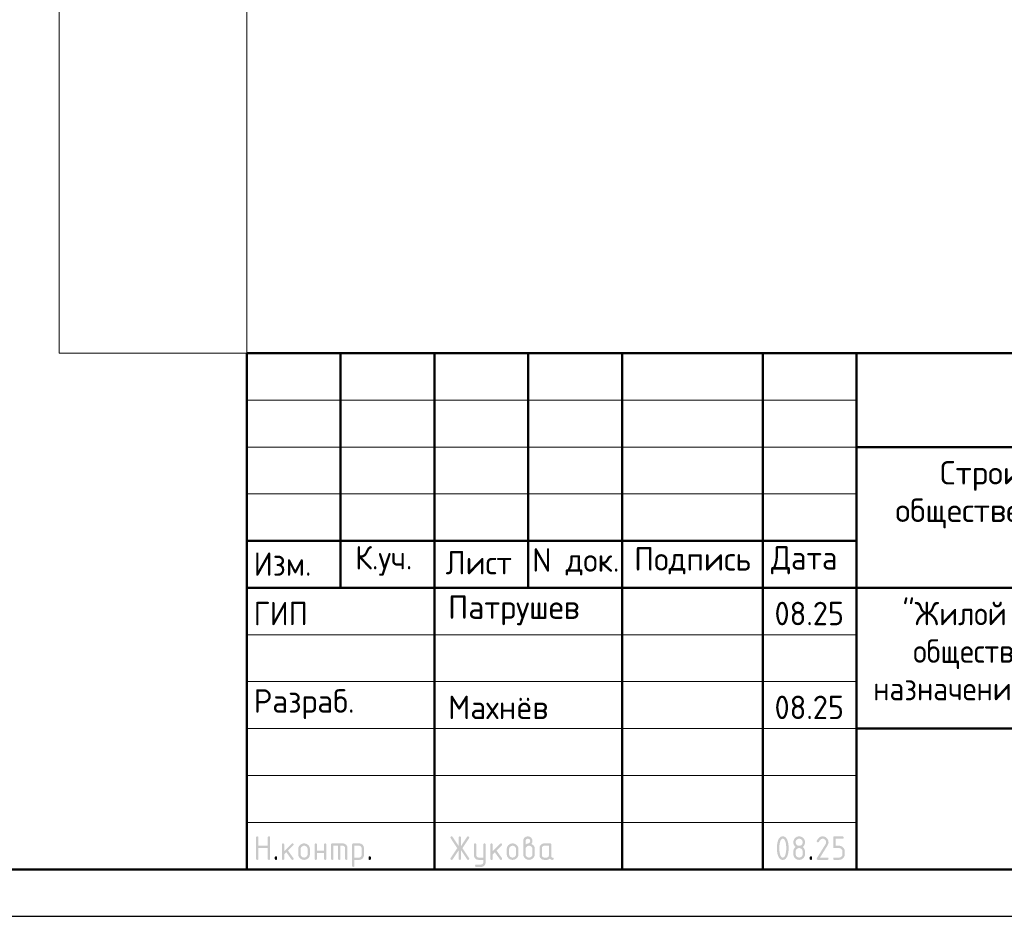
# Model space of a CAD drawing. Header units: millimetres. Extents: x 0 to 42000, y 0 to 29700.
# Tile 4 of 10: x 20580 to 31074, y 0 to 9553. Entities that reach past the tile are written whole.
import ezdxf

# ---------------------------------------------------------------- set-up
doc = ezdxf.new("R2010")
doc.units = ezdxf.units.MM
doc.layers.add('Standard', color=7, linetype='Continuous', lineweight=25)
doc.styles.add('ISOCPEUR', font='txt')

msp = doc.modelspace()

# ---------------------------------------------------------------- hatches: boundary and pattern name
at = {"layer": 'Standard', "linetype": 'Continuous', "lineweight": 25, "transparency": 33554687}
for points in [[(23099, 614), (23099, 839), (23099, 840), (23099, 842), (23099, 843), (23100, 844), (23100, 845), (23101, 846), (23101, 847), (23102, 848), (23103, 849), (23104, 850), (23105, 850), (23106, 851), (23107, 851), (23109, 851), (23110, 851), (23112, 851), (23113, 851), (23115, 851), (23116, 851), (23117, 851), (23118, 850), (23119, 850), (23120, 849), (23121, 848), (23122, 847), (23122, 846), (23123, 845), (23123, 844), (23124, 843), (23124, 842), (23124, 840), (23124, 839), (23124, 751), (23224, 751), (23224, 839), (23224, 840), (23224, 842), (23224, 843), (23225, 844), (23225, 845), (23226, 846), (23226, 847), (23227, 848), (23228, 849), (23229, 850), (23230, 850), (23231, 851), (23232, 851), (23233, 851), (23235, 851), (23236, 851), (23238, 851), (23239, 851), (23241, 851), (23242, 851), (23243, 850), (23244, 850), (23245, 849), (23246, 848), (23247, 847), (23247, 846), (23248, 845), (23248, 844), (23249, 843), (23249, 842), (23249, 840), (23249, 839), (23249, 614), (23249, 612), (23249, 611), (23249, 609), (23248, 608), (23248, 607), (23247, 606), (23247, 605), (23246, 604), (23245, 604), (23244, 603), (23243, 602), (23242, 602), (23241, 602), (23239, 601), (23238, 601), (23236, 601), (23235, 601), (23233, 601), (23232, 602), (23231, 602), (23230, 602), (23229, 603), (23228, 604), (23227, 604), (23226, 605), (23226, 606), (23225, 607), (23225, 608), (23224, 609), (23224, 611), (23224, 612), (23224, 614), (23224, 726), (23124, 726), (23124, 614), (23124, 612), (23124, 611), (23124, 609), (23123, 608), (23123, 607), (23122, 606), (23122, 605), (23121, 604), (23120, 604), (23119, 603), (23118, 602), (23117, 602), (23116, 602), (23115, 601), (23113, 601), (23112, 601), (23110, 601), (23109, 601), (23107, 602), (23106, 602), (23105, 602), (23104, 603), (23103, 604), (23102, 604), (23101, 605), (23101, 606), (23100, 607), (23100, 608), (23099, 609), (23099, 611), (23099, 612)], [(25259, 704), (25194, 607), (25193, 605), (25192, 604), (25191, 603), (25190, 603), (25188, 602), (25187, 602), (25185, 601), (25183, 601), (25182, 601), (25180, 601), (25179, 602), (25178, 602), (25177, 603), (25176, 603), (25175, 604), (25174, 605), (25173, 605), (25173, 606), (25172, 607), (25172, 609), (25171, 610), (25171, 611), (25171, 613), (25171, 614), (25171, 616), (25172, 618), (25172, 619), (25173, 621), (25243, 726), (25173, 832), (25172, 833), (25172, 835), (25171, 837), (25171, 838), (25171, 840), (25171, 841), (25171, 843), (25172, 844), (25172, 845), (25173, 846), (25173, 847), (25174, 848), (25175, 849), (25176, 849), (25177, 850), (25178, 850), (25179, 851), (25181, 851), (25182, 851), (25184, 851), (25185, 851), (25187, 851), (25188, 851), (25189, 850), (25191, 849), (25192, 848), (25193, 847), (25194, 846), (25259, 749), (25259, 839), (25259, 840), (25259, 842), (25259, 843), (25259, 844), (25260, 845), (25260, 846), (25261, 847), (25262, 848), (25262, 849), (25263, 850), (25264, 850), (25266, 851), (25267, 851), (25268, 851), (25269, 851), (25271, 851), (25273, 851), (25274, 851), (25275, 851), (25277, 851), (25278, 850), (25279, 850), (25280, 849), (25280, 848), (25281, 847), (25282, 846), (25282, 845), (25283, 844), (25283, 843), (25283, 842), (25284, 840), (25284, 839), (25284, 749), (25348, 846), (25349, 847), (25350, 848), (25351, 849), (25353, 850), (25354, 851), (25356, 851), (25357, 851), (25359, 851), (25360, 851), (25361, 851), (25362, 851), (25363, 850), (25365, 850), (25366, 849), (25367, 848), (25367, 847), (25368, 847), (25369, 846), (25370, 845), (25370, 843), (25371, 842), (25371, 841), (25371, 840), (25371, 839), (25371, 837), (25371, 835), (25370, 833), (25369, 832), (25299, 726), (25369, 621), (25370, 619), (25371, 617), (25371, 616), (25371, 614), (25371, 613), (25371, 611), (25371, 610), (25370, 609), (25370, 608), (25369, 607), (25368, 606), (25368, 605), (25367, 604), (25366, 603), (25365, 603), (25364, 602), (25363, 602), (25361, 602), (25360, 601), (25359, 601), (25357, 601), (25356, 602), (25354, 602), (25353, 603), (25351, 603), (25350, 604), (25349, 605), (25348, 607), (25284, 704), (25284, 614), (25284, 612), (25283, 611), (25283, 609), (25283, 608), (25282, 607), (25282, 606), (25281, 605), (25280, 604), (25280, 604), (25279, 603), (25278, 602), (25277, 602), (25275, 602), (25274, 601), (25273, 601), (25271, 601), (25269, 601), (25268, 601), (25267, 602), (25266, 602), (25264, 602), (25263, 603), (25262, 604), (25262, 604), (25261, 605), (25260, 606), (25260, 607), (25259, 608), (25259, 609), (25259, 611), (25259, 612), (25259, 614)], [(29137, 851), (29140, 851), (29144, 851), (29147, 851), (29150, 850), (29153, 850), (29156, 849), (29158, 848), (29161, 847), (29164, 846), (29167, 844), (29169, 843), (29172, 841), (29174, 839), (29177, 837), (29179, 835), (29181, 833), (29184, 831), (29186, 828), (29188, 826), (29189, 823), (29191, 821), (29193, 818), (29194, 816), (29195, 813), (29196, 810), (29197, 807), (29198, 804), (29198, 801), (29199, 798), (29199, 795), (29200, 792), (29200, 789), (29200, 784), (29199, 780), (29198, 775), (29197, 771), (29195, 766), (29193, 762), (29191, 757), (29188, 753), (29110, 626), (29187, 626), (29189, 626), (29190, 626), (29191, 626), (29193, 626), (29194, 625), (29195, 625), (29196, 624), (29197, 623), (29197, 622), (29198, 621), (29198, 620), (29199, 619), (29199, 618), (29199, 617), (29200, 615), (29200, 614), (29200, 612), (29199, 611), (29199, 610), (29199, 608), (29198, 607), (29198, 606), (29197, 605), (29197, 604), (29196, 604), (29195, 603), (29194, 602), (29193, 602), (29191, 602), (29190, 601), (29189, 601), (29187, 601), (29087, 601), (29086, 601), (29084, 601), (29083, 602), (29082, 602), (29081, 602), (29080, 603), (29079, 604), (29078, 604), (29077, 605), (29076, 606), (29076, 607), (29075, 608), (29075, 609), (29075, 611), (29075, 612), (29075, 614), (29075, 616), (29075, 617), (29076, 619), (29077, 621), (29168, 768), (29170, 771), (29171, 773), (29172, 776), (29173, 778), (29174, 781), (29174, 783), (29175, 786), (29175, 789), (29175, 793), (29174, 796), (29173, 800), (29172, 803), (29171, 806), (29168, 809), (29166, 813), (29164, 815), (29161, 818), (29158, 820), (29155, 822), (29152, 823), (29148, 825), (29145, 826), (29141, 826), (29137, 826), (29135, 826), (29132, 826), (29129, 825), (29127, 824), (29124, 823), (29122, 822), (29119, 820), (29117, 818), (29114, 816), (29112, 814), (29110, 812), (29107, 809), (29105, 806), (29103, 802), (29100, 799), (29098, 795), (29097, 793), (29096, 792), (29095, 791), (29094, 790), (29092, 790), (29091, 789), (29089, 789), (29087, 789), (29086, 789), (29084, 789), (29083, 789), (29082, 790), (29081, 790), (29080, 791), (29079, 791), (29078, 792), (29077, 793), (29076, 794), (29076, 795), (29075, 796), (29075, 797), (29075, 798), (29075, 800), (29075, 801), (29075, 803), (29075, 804), (29075, 805), (29076, 806), (29079, 812), (29082, 817), (29085, 822), (29088, 826), (29092, 830), (29095, 834), (29099, 837), (29103, 840), (29107, 843), (29111, 845), (29115, 847), (29119, 848), (29123, 850), (29128, 851), (29132, 851)], [(29250, 739), (29250, 839), (29250, 840), (29250, 842), (29250, 843), (29250, 844), (29251, 845), (29251, 846), (29252, 847), (29253, 848), (29253, 849), (29254, 850), (29255, 850), (29257, 851), (29258, 851), (29259, 851), (29261, 851), (29262, 851), (29349, 851), (29351, 851), (29352, 851), (29354, 851), (29355, 851), (29356, 850), (29357, 850), (29358, 849), (29359, 848), (29359, 847), (29360, 846), (29361, 845), (29361, 844), (29361, 843), (29362, 842), (29362, 840), (29362, 839), (29362, 837), (29362, 836), (29361, 834), (29361, 833), (29361, 832), (29360, 831), (29359, 830), (29359, 829), (29358, 829), (29357, 828), (29356, 827), (29355, 827), (29354, 827), (29352, 826), (29351, 826), (29349, 826), (29275, 826), (29275, 751), (29312, 751), (29315, 751), (29318, 751), (29322, 751), (29324, 750), (29327, 750), (29330, 749), (29333, 748), (29336, 747), (29339, 746), (29341, 744), (29344, 743), (29347, 741), (29349, 739), (29351, 737), (29354, 735), (29356, 733), (29358, 731), (29360, 728), (29362, 726), (29364, 723), (29366, 721), (29367, 718), (29369, 715), (29370, 713), (29371, 710), (29372, 707), (29373, 704), (29373, 701), (29374, 698), (29374, 695), (29374, 692), (29374, 689), (29374, 664), (29374, 661), (29374, 657), (29374, 654), (29373, 651), (29373, 648), (29372, 645), (29371, 643), (29370, 640), (29369, 637), (29367, 634), (29366, 632), (29364, 629), (29362, 627), (29360, 624), (29358, 622), (29356, 620), (29354, 617), (29351, 615), (29349, 613), (29346, 612), (29344, 610), (29341, 608), (29339, 607), (29336, 606), (29333, 605), (29330, 604), (29327, 603), (29324, 602), (29321, 602), (29318, 602), (29315, 601), (29312, 601), (29262, 601), (29261, 601), (29259, 601), (29258, 602), (29257, 602), (29255, 602), (29254, 603), (29253, 604), (29253, 604), (29252, 605), (29251, 606), (29251, 607), (29250, 608), (29250, 610), (29250, 611), (29250, 612), (29250, 614), (29250, 615), (29250, 617), (29250, 618), (29250, 619), (29251, 620), (29251, 621), (29252, 622), (29253, 623), (29253, 624), (29254, 625), (29255, 625), (29257, 626), (29258, 626), (29259, 626), (29261, 626), (29262, 626), (29312, 626), (29316, 626), (29319, 627), (29323, 628), (29326, 629), (29330, 630), (29333, 632), (29336, 634), (29338, 637), (29341, 640), (29343, 643), (29345, 646), (29347, 649), (29348, 653), (29349, 656), (29349, 660), (29349, 664), (29349, 689), (29349, 693), (29349, 696), (29348, 700), (29347, 703), (29345, 707), (29343, 710), (29341, 713), (29338, 715), (29336, 718), (29333, 720), (29330, 722), (29326, 724), (29323, 725), (29319, 726), (29316, 726), (29312, 726), (29262, 726), (29261, 726), (29259, 726), (29258, 727), (29257, 727), (29255, 727), (29254, 728), (29253, 729), (29253, 729), (29252, 730), (29251, 731), (29251, 732), (29250, 733), (29250, 734), (29250, 736), (29250, 737)], [(23399, 694), (23478, 773), (23478, 773), (23479, 774), (23480, 775), (23482, 775), (23483, 776), (23484, 776), (23485, 776), (23486, 776), (23488, 776), (23489, 776), (23491, 776), (23492, 775), (23493, 775), (23494, 774), (23495, 774), (23496, 773), (23497, 772), (23497, 771), (23498, 770), (23498, 769), (23499, 768), (23499, 767), (23499, 765), (23499, 764), (23499, 762), (23499, 761), (23498, 760), (23498, 759), (23497, 758), (23497, 757), (23496, 756), (23495, 755), (23440, 700), (23496, 621), (23498, 619), (23498, 617), (23499, 616), (23499, 614), (23499, 612), (23499, 611), (23499, 609), (23498, 608), (23498, 607), (23497, 606), (23497, 605), (23496, 604), (23495, 604), (23494, 603), (23493, 602), (23492, 602), (23491, 602), (23489, 601), (23488, 601), (23486, 601), (23485, 601), (23483, 602), (23482, 602), (23480, 603), (23479, 603), (23478, 604), (23477, 605), (23476, 607), (23422, 682), (23399, 659), (23399, 614), (23399, 612), (23399, 611), (23399, 609), (23398, 608), (23398, 607), (23397, 606), (23397, 605), (23396, 604), (23395, 604), (23394, 603), (23393, 602), (23392, 602), (23391, 602), (23389, 601), (23388, 601), (23386, 601), (23385, 601), (23383, 601), (23382, 602), (23381, 602), (23380, 602), (23379, 603), (23378, 604), (23377, 604), (23376, 605), (23376, 606), (23375, 607), (23375, 608), (23374, 609), (23374, 611), (23374, 612), (23374, 614), (23374, 764), (23374, 765), (23374, 767), (23374, 768), (23375, 769), (23375, 770), (23376, 771), (23376, 772), (23377, 773), (23378, 774), (23379, 774), (23380, 775), (23381, 775), (23382, 776), (23383, 776), (23385, 776), (23386, 776), (23388, 776), (23389, 776), (23391, 776), (23392, 775), (23393, 775), (23394, 774), (23395, 774), (23396, 773), (23397, 772), (23397, 771), (23398, 770), (23398, 769), (23399, 768), (23399, 767), (23399, 765), (23399, 764)], [(23749, 676), (23749, 614), (23749, 612), (23748, 611), (23748, 609), (23748, 608), (23747, 607), (23747, 606), (23746, 605), (23746, 604), (23745, 604), (23744, 603), (23743, 602), (23742, 602), (23740, 602), (23739, 601), (23738, 601), (23736, 601), (23735, 601), (23733, 601), (23732, 602), (23731, 602), (23729, 602), (23729, 603), (23728, 604), (23727, 604), (23726, 605), (23725, 606), (23725, 607), (23724, 608), (23724, 609), (23724, 611), (23724, 612), (23724, 614), (23724, 764), (23724, 765), (23724, 767), (23724, 768), (23724, 769), (23725, 770), (23725, 771), (23726, 772), (23727, 773), (23728, 774), (23729, 774), (23729, 775), (23731, 775), (23732, 776), (23733, 776), (23735, 776), (23736, 776), (23738, 776), (23739, 776), (23740, 776), (23742, 775), (23743, 775), (23744, 774), (23745, 774), (23746, 773), (23746, 772), (23747, 771), (23747, 770), (23748, 769), (23748, 768), (23748, 767), (23749, 765), (23749, 764), (23749, 701), (23823, 701), (23823, 764), (23823, 765), (23824, 767), (23824, 768), (23824, 769), (23825, 770), (23825, 771), (23826, 772), (23826, 773), (23827, 774), (23828, 774), (23829, 775), (23830, 775), (23832, 776), (23833, 776), (23834, 776), (23836, 776), (23837, 776), (23839, 776), (23840, 776), (23841, 775), (23843, 775), (23843, 774), (23844, 774), (23845, 773), (23846, 772), (23847, 771), (23847, 770), (23848, 769), (23848, 768), (23848, 767), (23848, 765), (23848, 764), (23848, 614), (23848, 612), (23848, 611), (23848, 609), (23848, 608), (23847, 607), (23847, 606), (23846, 605), (23845, 604), (23844, 604), (23843, 603), (23843, 602), (23841, 602), (23840, 602), (23839, 601), (23837, 601), (23836, 601), (23834, 601), (23833, 601), (23832, 602), (23830, 602), (23829, 602), (23828, 603), (23827, 604), (23826, 604), (23826, 605), (23825, 606), (23825, 607), (23824, 608), (23824, 609), (23824, 611), (23823, 612), (23823, 614), (23823, 676)], [(23911, 776), (24023, 776), (24026, 776), (24028, 776), (24031, 776), (24033, 775), (24036, 775), (24038, 774), (24040, 773), (24043, 773), (24045, 772), (24047, 770), (24049, 769), (24051, 768), (24053, 767), (24055, 765), (24057, 763), (24059, 762), (24061, 760), (24062, 758), (24064, 756), (24065, 754), (24067, 752), (24068, 750), (24069, 748), (24070, 745), (24071, 743), (24071, 741), (24072, 739), (24072, 736), (24073, 734), (24073, 731), (24073, 729), (24073, 726), (24073, 614), (24073, 612), (24073, 611), (24073, 609), (24073, 608), (24072, 607), (24072, 606), (24071, 605), (24070, 604), (24069, 604), (24068, 603), (24067, 602), (24066, 602), (24065, 602), (24064, 601), (24062, 601), (24061, 601), (24059, 601), (24058, 601), (24057, 602), (24055, 602), (24054, 602), (24053, 603), (24052, 604), (24051, 604), (24051, 605), (24050, 606), (24049, 607), (24049, 608), (24049, 609), (24048, 611), (24048, 612), (24048, 614), (24048, 726), (24048, 729), (24048, 731), (24047, 734), (24046, 736), (24046, 738), (24044, 740), (24043, 742), (24041, 744), (24039, 746), (24037, 747), (24035, 748), (24033, 749), (24031, 750), (24028, 751), (24026, 751), (24023, 751), (23998, 751), (23998, 614), (23998, 612), (23998, 611), (23998, 609), (23998, 608), (23997, 607), (23997, 606), (23996, 605), (23995, 604), (23995, 604), (23994, 603), (23993, 602), (23991, 602), (23990, 602), (23989, 601), (23987, 601), (23986, 601), (23984, 601), (23983, 601), (23982, 602), (23980, 602), (23979, 602), (23978, 603), (23977, 604), (23977, 604), (23976, 605), (23975, 606), (23975, 607), (23974, 608), (23974, 609), (23974, 611), (23973, 612), (23973, 614), (23973, 751), (23924, 751), (23924, 614), (23924, 612), (23923, 611), (23923, 609), (23923, 608), (23922, 607), (23922, 606), (23921, 605), (23920, 604), (23920, 604), (23919, 603), (23918, 602), (23916, 602), (23915, 602), (23914, 601), (23913, 601), (23911, 601), (23909, 601), (23908, 601), (23907, 602), (23906, 602), (23904, 602), (23903, 603), (23902, 604), (23902, 604), (23901, 605), (23900, 606), (23900, 607), (23899, 608), (23899, 609), (23899, 611), (23898, 612), (23898, 614), (23898, 764), (23898, 765), (23899, 767), (23899, 768), (23899, 769), (23900, 770), (23900, 771), (23901, 772), (23902, 773), (23902, 774), (23903, 774), (23904, 775), (23906, 775), (23907, 776), (23908, 776), (23909, 776)], [(25521, 576), (25521, 601), (25471, 601), (25468, 601), (25466, 602), (25463, 602), (25461, 602), (25458, 603), (25456, 603), (25454, 604), (25452, 605), (25449, 606), (25447, 607), (25445, 608), (25443, 609), (25441, 611), (25439, 612), (25437, 614), (25436, 616), (25434, 618), (25432, 620), (25431, 622), (25429, 624), (25428, 626), (25427, 628), (25426, 630), (25425, 632), (25424, 634), (25423, 637), (25422, 639), (25422, 641), (25422, 644), (25421, 646), (25421, 649), (25421, 651), (25421, 764), (25421, 765), (25421, 767), (25421, 768), (25422, 769), (25422, 770), (25423, 771), (25423, 772), (25424, 773), (25425, 774), (25426, 774), (25427, 775), (25428, 775), (25429, 776), (25431, 776), (25432, 776), (25434, 776), (25435, 776), (25437, 776), (25438, 776), (25439, 775), (25440, 775), (25441, 774), (25442, 774), (25443, 773), (25444, 772), (25444, 771), (25445, 770), (25445, 769), (25446, 768), (25446, 767), (25446, 765), (25446, 764), (25446, 651), (25446, 649), (25447, 646), (25447, 644), (25448, 642), (25449, 640), (25450, 638), (25452, 636), (25454, 634), (25455, 632), (25457, 630), (25459, 629), (25462, 628), (25464, 627), (25466, 627), (25468, 626), (25471, 626), (25521, 626), (25521, 764), (25521, 765), (25521, 767), (25521, 768), (25522, 769), (25522, 770), (25523, 771), (25523, 772), (25524, 773), (25525, 774), (25526, 774), (25527, 775), (25528, 775), (25529, 776), (25530, 776), (25532, 776), (25533, 776), (25535, 776), (25536, 776), (25538, 776), (25539, 775), (25540, 775), (25541, 774), (25542, 774), (25543, 773), (25544, 772), (25544, 771), (25545, 770), (25545, 769), (25545, 768), (25546, 767), (25546, 765), (25546, 764), (25546, 576), (25546, 574), (25546, 571), (25545, 569), (25545, 566), (25545, 564), (25544, 562), (25543, 559), (25542, 557), (25541, 555), (25540, 553), (25539, 551), (25538, 549), (25537, 547), (25535, 545), (25533, 543), (25532, 541), (25530, 539), (25528, 538), (25526, 536), (25524, 535), (25522, 533), (25520, 532), (25518, 531), (25516, 530), (25514, 529), (25511, 528), (25509, 528), (25507, 527), (25504, 527), (25502, 527), (25499, 526), (25497, 526), (25446, 526), (25445, 526), (25443, 527), (25442, 527), (25441, 527), (25440, 528), (25439, 528), (25438, 529), (25437, 529), (25436, 530), (25435, 531), (25435, 532), (25434, 533), (25434, 535), (25434, 536), (25434, 537), (25434, 539), (25434, 540), (25434, 541), (25434, 542), (25435, 544), (25435, 545), (25436, 546), (25436, 547), (25437, 548), (25438, 549), (25439, 549), (25440, 550), (25442, 550), (25443, 551), (25444, 551), (25445, 551), (25446, 551), (25496, 551), (25499, 551), (25501, 552), (25503, 552), (25506, 553), (25508, 554), (25510, 555), (25512, 557), (25514, 558), (25515, 560), (25517, 562), (25518, 564), (25519, 566), (25520, 568), (25520, 571), (25521, 573)], [(25621, 694), (25700, 773), (25700, 773), (25701, 774), (25702, 775), (25704, 775), (25705, 776), (25706, 776), (25707, 776), (25708, 776), (25710, 776), (25711, 776), (25713, 776), (25714, 775), (25715, 775), (25716, 774), (25717, 774), (25718, 773), (25719, 772), (25719, 771), (25720, 770), (25720, 769), (25721, 768), (25721, 767), (25721, 765), (25721, 764), (25721, 762), (25721, 761), (25721, 760), (25720, 759), (25720, 758), (25719, 757), (25718, 756), (25717, 755), (25662, 700), (25719, 621), (25720, 619), (25720, 617), (25721, 616), (25721, 614), (25721, 612), (25721, 611), (25721, 609), (25720, 608), (25720, 607), (25719, 606), (25719, 605), (25718, 604), (25717, 604), (25716, 603), (25715, 602), (25714, 602), (25713, 602), (25711, 601), (25710, 601), (25708, 601), (25707, 601), (25705, 602), (25704, 602), (25703, 603), (25701, 603), (25700, 604), (25699, 605), (25698, 607), (25644, 682), (25621, 659), (25621, 614), (25621, 612), (25621, 611), (25621, 609), (25620, 608), (25620, 607), (25619, 606), (25619, 605), (25618, 604), (25617, 604), (25616, 603), (25615, 602), (25614, 602), (25613, 602), (25611, 601), (25610, 601), (25608, 601), (25607, 601), (25606, 601), (25604, 602), (25603, 602), (25602, 602), (25601, 603), (25600, 604), (25599, 604), (25598, 605), (25598, 606), (25597, 607), (25597, 608), (25596, 609), (25596, 611), (25596, 612), (25596, 614), (25596, 764), (25596, 765), (25596, 767), (25596, 768), (25597, 769), (25597, 770), (25598, 771), (25598, 772), (25599, 773), (25600, 774), (25601, 774), (25602, 775), (25603, 775), (25604, 776), (25606, 776), (25607, 776), (25608, 776), (25610, 776), (25611, 776), (25613, 776), (25614, 775), (25615, 775), (25616, 774), (25617, 774), (25618, 773), (25619, 772), (25619, 771), (25620, 770), (25620, 769), (25621, 768), (25621, 767), (25621, 765), (25621, 764)], [(23299, 626), (23299, 628), (23299, 629), (23299, 631), (23300, 632), (23300, 633), (23301, 634), (23301, 635), (23302, 636), (23303, 637), (23304, 637), (23305, 638), (23306, 638), (23307, 638), (23309, 639), (23310, 639), (23312, 639), (23313, 639), (23314, 639), (23316, 638), (23317, 638), (23318, 638), (23319, 637), (23320, 637), (23321, 636), (23322, 635), (23322, 634), (23323, 633), (23323, 632), (23324, 631), (23324, 629), (23324, 628), (23324, 626), (23324, 614), (23324, 612), (23324, 611), (23324, 610), (23323, 608), (23323, 607), (23322, 606), (23322, 605), (23321, 604), (23320, 604), (23319, 603), (23318, 602), (23317, 602), (23316, 602), (23314, 601), (23313, 601), (23312, 601), (23310, 601), (23309, 601), (23307, 602), (23306, 602), (23305, 602), (23304, 603), (23303, 604), (23302, 604), (23301, 605), (23301, 606), (23300, 607), (23300, 608), (23299, 610), (23299, 611), (23299, 612), (23299, 614)], [(24298, 626), (24298, 628), (24298, 629), (24299, 631), (24299, 632), (24299, 633), (24300, 634), (24301, 635), (24301, 636), (24302, 637), (24303, 637), (24304, 638), (24305, 638), (24307, 638), (24308, 639), (24309, 639), (24311, 639), (24312, 639), (24314, 639), (24315, 638), (24316, 638), (24317, 638), (24318, 637), (24319, 637), (24320, 636), (24321, 635), (24322, 634), (24322, 633), (24323, 632), (24323, 631), (24323, 629), (24323, 628), (24323, 626), (24323, 614), (24323, 612), (24323, 611), (24323, 610), (24323, 608), (24322, 607), (24322, 606), (24321, 605), (24320, 604), (24319, 604), (24318, 603), (24317, 602), (24316, 602), (24315, 602), (24314, 601), (24312, 601), (24311, 601), (24309, 601), (24308, 601), (24307, 602), (24305, 602), (24304, 602), (24303, 603), (24302, 604), (24301, 604), (24301, 605), (24300, 606), (24299, 607), (24299, 608), (24299, 610), (24298, 611), (24298, 612), (24298, 614)], [(29000, 626), (29000, 628), (29000, 629), (29000, 631), (29001, 632), (29001, 633), (29002, 634), (29002, 635), (29003, 636), (29004, 637), (29005, 637), (29006, 638), (29007, 638), (29008, 638), (29009, 639), (29011, 639), (29012, 639), (29014, 639), (29015, 639), (29017, 638), (29018, 638), (29019, 638), (29020, 637), (29021, 637), (29022, 636), (29023, 635), (29023, 634), (29024, 633), (29024, 632), (29024, 631), (29025, 629), (29025, 628), (29025, 626), (29025, 614), (29025, 612), (29025, 611), (29024, 610), (29024, 608), (29024, 607), (29023, 606), (29023, 605), (29022, 604), (29021, 604), (29020, 603), (29019, 602), (29018, 602), (29017, 602), (29015, 601), (29014, 601), (29012, 601), (29011, 601), (29009, 601), (29008, 602), (29007, 602), (29006, 602), (29005, 603), (29004, 604), (29003, 604), (29002, 605), (29002, 606), (29001, 607), (29001, 608), (29000, 610), (29000, 611), (29000, 612), (29000, 614)]]:
    msp.add_hatch(color=7, dxfattribs=at).paths.add_polyline_path(points, flags=16)
h = msp.add_hatch(color=7, dxfattribs=at)
h.paths.add_polyline_path([(25971, 764), (25975, 767), (25979, 769), (25982, 772), (25986, 773), (25990, 775), (25993, 775), (25997, 776), (26000, 776), (26002, 776), (26004, 777), (26006, 777), (26007, 778), (26009, 779), (26011, 781), (26013, 783), (26014, 785), (26016, 787), (26017, 789), (26018, 791), (26019, 793), (26020, 795), (26020, 797), (26021, 799), (26021, 801), (26021, 804), (26020, 806), (26020, 809), (26019, 811), (26018, 813), (26017, 815), (26015, 817), (26014, 819), (26012, 821), (26010, 822), (26008, 824), (26005, 824), (26003, 825), (26001, 826), (25998, 826), (25996, 826), (25993, 826), (25991, 826), (25988, 825), (25986, 824), (25984, 823), (25982, 822), (25980, 821), (25978, 819), (25976, 817), (25975, 815), (25973, 813), (25973, 811), (25972, 809), (25971, 806), (25971, 804), (25971, 801)])
h.paths.add_polyline_path([(26033, 771), (26037, 769), (26041, 767), (26045, 765), (26048, 762), (26052, 759), (26055, 756), (26058, 752), (26060, 748), (26063, 744), (26065, 740), (26067, 736), (26068, 732), (26069, 727), (26070, 723), (26070, 718), (26070, 714), (26070, 664), (26070, 661), (26070, 657), (26070, 654), (26069, 651), (26069, 648), (26068, 645), (26067, 642), (26066, 640), (26065, 637), (26063, 634), (26062, 632), (26060, 629), (26058, 627), (26056, 624), (26054, 622), (26052, 619), (26050, 617), (26048, 615), (26045, 613), (26043, 612), (26040, 610), (26037, 608), (26035, 607), (26032, 606), (26029, 605), (26026, 604), (26024, 603), (26021, 602), (26018, 602), (26014, 602), (26011, 601), (26008, 601), (26005, 601), (26002, 602), (25999, 602), (25996, 602), (25993, 603), (25990, 604), (25987, 605), (25984, 606), (25981, 607), (25979, 608), (25976, 610), (25973, 612), (25971, 613), (25968, 615), (25966, 617), (25964, 620), (25962, 622), (25960, 624), (25958, 627), (25956, 629), (25954, 632), (25953, 634), (25951, 637), (25950, 640), (25949, 643), (25948, 645), (25947, 648), (25947, 651), (25946, 654), (25946, 657), (25946, 661), (25946, 664), (25946, 801), (25946, 804), (25946, 806), (25946, 809), (25947, 811), (25947, 814), (25948, 816), (25948, 818), (25949, 821), (25950, 823), (25951, 825), (25953, 827), (25954, 829), (25955, 831), (25957, 833), (25958, 835), (25960, 837), (25962, 839), (25964, 840), (25966, 842), (25968, 843), (25970, 845), (25972, 846), (25974, 847), (25976, 848), (25979, 849), (25981, 849), (25983, 850), (25986, 850), (25988, 851), (25990, 851), (25993, 851), (25996, 851), (25998, 851), (26001, 851), (26003, 851), (26006, 850), (26008, 850), (26010, 849), (26013, 849), (26015, 848), (26017, 847), (26019, 846), (26021, 844), (26023, 843), (26025, 842), (26027, 840), (26029, 839), (26031, 837), (26033, 835), (26034, 833), (26036, 831), (26037, 829), (26039, 827), (26040, 825), (26041, 823), (26042, 821), (26043, 818), (26043, 816), (26044, 814), (26045, 811), (26045, 809), (26045, 806), (26045, 804), (26045, 801), (26045, 797), (26045, 792), (26044, 788), (26042, 784), (26041, 781), (26038, 777), (26036, 774)], flags=16)
h.paths.add_polyline_path([(26045, 664), (26045, 714), (26045, 718), (26045, 721), (26044, 725), (26043, 728), (26041, 732), (26039, 735), (26037, 738), (26035, 740), (26032, 743), (26029, 745), (26026, 747), (26023, 749), (26019, 750), (26016, 751), (26012, 751), (26008, 751), (26004, 751), (26001, 751), (25997, 750), (25994, 749), (25990, 747), (25987, 745), (25984, 743), (25982, 740), (25979, 738), (25977, 735), (25975, 732), (25973, 728), (25972, 725), (25971, 721), (25971, 718), (25971, 714), (25971, 664), (25971, 660), (25971, 656), (25972, 653), (25973, 649), (25975, 646), (25977, 643), (25979, 640), (25982, 637), (25984, 634), (25987, 632), (25990, 630), (25994, 629), (25997, 628), (26001, 627), (26004, 626), (26008, 626), (26012, 626), (26016, 627), (26019, 628), (26023, 629), (26026, 630), (26029, 633), (26032, 635), (26035, 637), (26037, 640), (26039, 643), (26041, 646), (26043, 649), (26044, 653), (26045, 656), (26045, 660)])
h = msp.add_hatch(color=7, dxfattribs=at)
h.paths.add_polyline_path([(28750, 726), (28750, 734), (28749, 742), (28749, 749), (28748, 756), (28747, 764), (28746, 771), (28745, 778), (28743, 785), (28742, 790), (28741, 795), (28739, 799), (28738, 803), (28736, 807), (28734, 810), (28732, 813), (28731, 816), (28729, 818), (28727, 820), (28724, 822), (28722, 824), (28720, 825), (28718, 826), (28715, 826), (28712, 826), (28710, 826), (28708, 826), (28705, 825), (28703, 824), (28701, 822), (28699, 820), (28696, 818), (28695, 816), (28693, 813), (28691, 810), (28689, 807), (28688, 803), (28686, 799), (28685, 794), (28683, 790), (28682, 785), (28680, 778), (28679, 770), (28678, 763), (28677, 756), (28676, 749), (28676, 741), (28675, 734), (28675, 726), (28675, 719), (28676, 711), (28676, 704), (28677, 696), (28678, 689), (28679, 682), (28680, 675), (28682, 668), (28683, 663), (28684, 658), (28686, 654), (28687, 650), (28689, 646), (28691, 643), (28693, 639), (28694, 637), (28696, 634), (28698, 632), (28701, 630), (28703, 629), (28705, 628), (28707, 627), (28710, 626), (28712, 626), (28715, 626), (28718, 627), (28720, 628), (28722, 629), (28724, 630), (28727, 632), (28729, 634), (28731, 637), (28732, 639), (28734, 643), (28736, 646), (28738, 650), (28739, 654), (28741, 658), (28742, 663), (28743, 668), (28745, 675), (28746, 682), (28747, 689), (28748, 696), (28749, 704), (28749, 711), (28750, 719)])
h.paths.add_polyline_path([(28775, 726), (28775, 721), (28775, 715), (28775, 710), (28774, 705), (28774, 699), (28773, 694), (28773, 689), (28772, 685), (28771, 680), (28771, 675), (28770, 671), (28769, 666), (28768, 662), (28766, 657), (28765, 653), (28764, 649), (28762, 643), (28760, 638), (28757, 633), (28755, 628), (28752, 624), (28749, 620), (28746, 616), (28743, 613), (28740, 610), (28736, 608), (28733, 606), (28729, 604), (28725, 603), (28721, 602), (28717, 601), (28712, 601), (28708, 601), (28704, 602), (28700, 603), (28696, 604), (28692, 606), (28689, 608), (28685, 610), (28682, 613), (28679, 616), (28676, 620), (28673, 624), (28670, 628), (28668, 632), (28665, 638), (28663, 643), (28661, 649), (28660, 653), (28658, 657), (28657, 661), (28656, 666), (28655, 670), (28654, 675), (28654, 680), (28653, 684), (28652, 689), (28652, 694), (28651, 699), (28651, 705), (28650, 710), (28650, 715), (28650, 721), (28650, 726), (28650, 732), (28650, 737), (28650, 743), (28651, 748), (28651, 753), (28652, 758), (28652, 763), (28653, 768), (28654, 773), (28654, 778), (28655, 782), (28656, 787), (28657, 791), (28658, 795), (28660, 800), (28661, 804), (28663, 810), (28665, 815), (28668, 820), (28670, 825), (28673, 829), (28676, 833), (28679, 836), (28682, 839), (28685, 842), (28689, 845), (28692, 847), (28696, 848), (28700, 850), (28704, 851), (28708, 851), (28712, 851), (28717, 851), (28721, 851), (28725, 850), (28729, 848), (28733, 847), (28736, 845), (28740, 842), (28743, 839), (28746, 836), (28749, 833), (28752, 829), (28755, 824), (28757, 820), (28760, 815), (28762, 810), (28764, 804), (28765, 799), (28766, 795), (28768, 791), (28769, 787), (28770, 782), (28771, 777), (28771, 773), (28772, 768), (28773, 763), (28773, 758), (28774, 753), (28774, 748), (28775, 743), (28775, 737), (28775, 732)], flags=16)
h = msp.add_hatch(color=7, dxfattribs=at)
h.paths.add_polyline_path([(28887, 626), (28891, 626), (28895, 627), (28898, 628), (28902, 629), (28905, 630), (28908, 632), (28911, 634), (28914, 637), (28917, 640), (28919, 643), (28921, 646), (28922, 649), (28923, 653), (28924, 656), (28925, 660), (28925, 664), (28925, 689), (28925, 693), (28924, 696), (28923, 700), (28922, 703), (28921, 707), (28919, 710), (28916, 713), (28914, 715), (28911, 718), (28908, 720), (28905, 722), (28902, 724), (28898, 725), (28895, 726), (28891, 726), (28887, 726), (28883, 726), (28880, 726), (28876, 725), (28873, 724), (28870, 722), (28867, 720), (28864, 718), (28861, 715), (28858, 713), (28856, 710), (28854, 707), (28853, 703), (28851, 700), (28851, 696), (28850, 693), (28850, 689), (28850, 664), (28850, 660), (28851, 656), (28851, 653), (28853, 649), (28854, 646), (28856, 643), (28858, 640), (28861, 637), (28864, 634), (28867, 632), (28870, 630), (28873, 629), (28876, 628), (28880, 627), (28883, 626)])
h.paths.add_polyline_path([(28887, 601), (28884, 601), (28881, 602), (28878, 602), (28875, 602), (28872, 603), (28869, 604), (28866, 605), (28863, 606), (28861, 607), (28858, 608), (28855, 610), (28853, 612), (28850, 613), (28848, 615), (28845, 617), (28843, 620), (28841, 622), (28839, 624), (28837, 627), (28835, 629), (28834, 632), (28832, 634), (28831, 637), (28830, 640), (28828, 643), (28828, 645), (28827, 648), (28826, 651), (28826, 654), (28825, 657), (28825, 661), (28825, 664), (28825, 689), (28825, 693), (28825, 696), (28826, 700), (28827, 704), (28827, 707), (28828, 710), (28830, 714), (28831, 717), (28833, 720), (28835, 723), (28837, 726), (28839, 729), (28841, 731), (28844, 734), (28847, 736), (28850, 739), (28847, 741), (28844, 744), (28841, 746), (28839, 749), (28837, 752), (28835, 755), (28833, 758), (28831, 761), (28830, 764), (28828, 767), (28827, 771), (28827, 774), (28826, 778), (28825, 781), (28825, 785), (28825, 789), (28825, 792), (28825, 795), (28826, 798), (28826, 801), (28827, 804), (28828, 807), (28828, 810), (28830, 813), (28831, 816), (28832, 818), (28834, 821), (28835, 823), (28837, 826), (28839, 828), (28841, 831), (28843, 833), (28845, 835), (28848, 837), (28850, 839), (28853, 841), (28855, 843), (28858, 844), (28861, 846), (28863, 847), (28866, 848), (28869, 849), (28872, 850), (28875, 850), (28878, 851), (28881, 851), (28884, 851), (28887, 851), (28891, 851), (28894, 851), (28897, 851), (28900, 850), (28903, 850), (28906, 849), (28909, 848), (28911, 847), (28914, 846), (28917, 844), (28919, 843), (28922, 841), (28924, 839), (28927, 837), (28929, 835), (28932, 833), (28934, 831), (28936, 828), (28938, 826), (28939, 823), (28941, 821), (28943, 818), (28944, 816), (28945, 813), (28946, 810), (28947, 807), (28948, 804), (28949, 801), (28949, 798), (28949, 795), (28950, 792), (28950, 789), (28950, 785), (28949, 781), (28949, 778), (28948, 774), (28947, 771), (28946, 767), (28945, 764), (28943, 761), (28942, 758), (28940, 755), (28938, 752), (28936, 749), (28933, 746), (28931, 744), (28928, 741), (28925, 739), (28929, 735), (28933, 732), (28937, 728), (28939, 724), (28942, 719), (28944, 715), (28946, 710), (28947, 705), (28948, 704), (28948, 702), (28948, 701), (28948, 699), (28949, 697), (28949, 695), (28949, 692), (28949, 690), (28949, 687), (28949, 684), (28950, 681), (28950, 678), (28950, 675), (28950, 671), (28950, 668), (28950, 664), (28950, 661), (28949, 657), (28949, 654), (28949, 651), (28948, 648), (28947, 645), (28946, 643), (28945, 640), (28944, 637), (28943, 634), (28941, 632), (28939, 629), (28938, 627), (28936, 624), (28934, 622), (28932, 620), (28929, 617), (28927, 615), (28924, 613), (28922, 612), (28919, 610), (28917, 608), (28914, 607), (28911, 606), (28909, 605), (28906, 604), (28903, 603), (28900, 602), (28897, 602), (28894, 602), (28891, 601)], flags=16)
h.paths.add_polyline_path([(28887, 751), (28891, 751), (28895, 752), (28898, 753), (28902, 754), (28905, 755), (28908, 757), (28911, 759), (28914, 762), (28917, 765), (28919, 768), (28921, 771), (28922, 774), (28923, 778), (28924, 781), (28925, 785), (28925, 789), (28925, 793), (28924, 796), (28923, 800), (28922, 803), (28921, 806), (28919, 809), (28916, 812), (28914, 815), (28911, 818), (28908, 820), (28905, 822), (28902, 823), (28898, 825), (28895, 826), (28891, 826), (28887, 826), (28883, 826), (28880, 826), (28876, 825), (28873, 823), (28870, 822), (28867, 820), (28864, 818), (28861, 815), (28858, 813), (28856, 810), (28854, 807), (28853, 803), (28851, 800), (28851, 796), (28850, 793), (28850, 789), (28850, 785), (28851, 781), (28851, 778), (28853, 774), (28854, 771), (28856, 768), (28858, 765), (28861, 762), (28864, 759), (28867, 757), (28870, 755), (28873, 754), (28876, 753), (28880, 752), (28883, 751)])
h = msp.add_hatch(color=7, dxfattribs=at)
h.paths.add_polyline_path([(23549, 664), (23549, 714), (23549, 717), (23549, 720), (23549, 723), (23550, 726), (23550, 729), (23551, 732), (23552, 735), (23553, 738), (23554, 740), (23556, 743), (23557, 746), (23559, 748), (23561, 751), (23563, 753), (23565, 756), (23567, 758), (23569, 760), (23572, 762), (23574, 764), (23577, 766), (23579, 768), (23582, 769), (23584, 770), (23587, 772), (23590, 773), (23593, 774), (23596, 774), (23599, 775), (23602, 776), (23605, 776), (23608, 776), (23611, 776), (23614, 776), (23618, 776), (23621, 776), (23624, 775), (23627, 774), (23630, 774), (23633, 773), (23635, 772), (23638, 770), (23641, 769), (23643, 768), (23646, 766), (23648, 764), (23651, 762), (23653, 760), (23655, 758), (23658, 756), (23660, 753), (23662, 751), (23663, 749), (23665, 746), (23666, 743), (23668, 741), (23669, 738), (23670, 735), (23671, 732), (23672, 729), (23672, 726), (23673, 723), (23673, 720), (23674, 717), (23674, 714), (23674, 664), (23674, 660), (23673, 657), (23673, 654), (23672, 651), (23672, 648), (23671, 645), (23670, 642), (23669, 640), (23668, 637), (23666, 634), (23665, 632), (23663, 629), (23662, 627), (23660, 624), (23658, 622), (23655, 620), (23653, 617), (23651, 615), (23648, 613), (23646, 612), (23643, 610), (23641, 608), (23638, 607), (23635, 606), (23632, 605), (23629, 604), (23627, 603), (23624, 602), (23621, 602), (23617, 602), (23614, 601), (23611, 601), (23608, 601), (23605, 602), (23602, 602), (23599, 602), (23596, 603), (23593, 604), (23590, 605), (23587, 606), (23584, 607), (23582, 608), (23579, 610), (23577, 612), (23574, 613), (23572, 615), (23569, 617), (23567, 620), (23565, 622), (23563, 624), (23561, 627), (23559, 629), (23557, 632), (23556, 634), (23554, 637), (23553, 640), (23552, 642), (23551, 645), (23550, 648), (23550, 651), (23549, 654), (23549, 657), (23549, 660)], flags=16)
h.paths.add_polyline_path([(23648, 664), (23648, 714), (23648, 718), (23648, 721), (23647, 725), (23646, 728), (23644, 732), (23642, 735), (23640, 738), (23638, 740), (23635, 743), (23632, 745), (23629, 747), (23625, 749), (23622, 750), (23619, 751), (23615, 751), (23611, 751), (23607, 751), (23604, 751), (23600, 750), (23597, 749), (23594, 747), (23590, 745), (23587, 743), (23585, 740), (23582, 738), (23580, 735), (23578, 732), (23577, 728), (23575, 725), (23574, 721), (23574, 718), (23574, 714), (23574, 664), (23574, 660), (23574, 656), (23575, 653), (23577, 649), (23578, 646), (23580, 643), (23582, 640), (23585, 637), (23587, 634), (23590, 632), (23593, 630), (23597, 629), (23600, 628), (23604, 627), (23607, 626), (23611, 626), (23615, 626), (23619, 627), (23622, 628), (23625, 629), (23629, 630), (23632, 633), (23635, 635), (23638, 637), (23640, 640), (23642, 643), (23644, 646), (23646, 649), (23647, 653), (23648, 656), (23648, 660)])
h = msp.add_hatch(color=7, dxfattribs=at)
h.paths.add_polyline_path([(24123, 764), (24123, 765), (24124, 767), (24124, 768), (24124, 769), (24125, 770), (24125, 771), (24126, 772), (24127, 773), (24127, 774), (24128, 774), (24129, 775), (24130, 775), (24132, 776), (24133, 776), (24134, 776), (24136, 776), (24198, 776), (24201, 776), (24203, 776), (24206, 776), (24208, 775), (24211, 775), (24213, 774), (24215, 773), (24218, 773), (24220, 772), (24222, 770), (24224, 769), (24226, 768), (24228, 767), (24230, 765), (24232, 763), (24234, 762), (24236, 760), (24237, 758), (24239, 756), (24240, 754), (24241, 752), (24243, 750), (24244, 748), (24245, 746), (24245, 743), (24246, 741), (24247, 739), (24247, 736), (24248, 734), (24248, 731), (24248, 729), (24248, 726), (24248, 651), (24248, 649), (24248, 646), (24248, 644), (24247, 641), (24247, 639), (24246, 637), (24245, 634), (24245, 632), (24244, 630), (24243, 628), (24241, 626), (24240, 624), (24239, 622), (24237, 620), (24236, 618), (24234, 616), (24232, 614), (24230, 612), (24228, 611), (24226, 609), (24224, 608), (24222, 607), (24220, 606), (24218, 605), (24215, 604), (24213, 603), (24211, 603), (24208, 602), (24206, 602), (24203, 602), (24201, 601), (24198, 601), (24148, 601), (24148, 539), (24148, 537), (24148, 536), (24148, 535), (24148, 533), (24147, 532), (24147, 531), (24146, 530), (24145, 529), (24145, 529), (24144, 528), (24143, 528), (24141, 527), (24140, 527), (24139, 527), (24138, 526), (24136, 526), (24134, 526), (24133, 527), (24132, 527), (24130, 527), (24129, 528), (24128, 528), (24127, 529), (24127, 529), (24126, 530), (24125, 531), (24125, 532), (24124, 533), (24124, 535), (24124, 536), (24123, 537), (24123, 539)], flags=16)
h.paths.add_polyline_path([(24148, 751), (24148, 626), (24198, 626), (24201, 626), (24203, 627), (24206, 627), (24208, 628), (24210, 629), (24212, 630), (24214, 632), (24216, 634), (24218, 635), (24219, 637), (24220, 639), (24221, 642), (24222, 644), (24223, 646), (24223, 649), (24223, 651), (24223, 726), (24223, 729), (24223, 731), (24222, 734), (24221, 736), (24220, 738), (24219, 740), (24218, 742), (24216, 744), (24214, 746), (24212, 747), (24210, 748), (24208, 749), (24206, 750), (24203, 751), (24201, 751), (24198, 751)])
h = msp.add_hatch(color=7, dxfattribs=at)
h.paths.add_polyline_path([(25771, 664), (25771, 714), (25771, 717), (25771, 720), (25771, 723), (25772, 726), (25773, 729), (25773, 732), (25774, 735), (25775, 738), (25777, 740), (25778, 743), (25779, 746), (25781, 748), (25783, 751), (25785, 753), (25787, 756), (25789, 758), (25791, 760), (25794, 762), (25796, 764), (25799, 766), (25801, 768), (25804, 769), (25806, 770), (25809, 772), (25812, 773), (25815, 774), (25818, 774), (25821, 775), (25824, 776), (25827, 776), (25830, 776), (25833, 776), (25836, 776), (25840, 776), (25843, 776), (25846, 775), (25849, 774), (25852, 774), (25855, 773), (25857, 772), (25860, 770), (25863, 769), (25865, 768), (25868, 766), (25871, 764), (25873, 762), (25875, 760), (25878, 758), (25880, 756), (25882, 753), (25884, 751), (25885, 749), (25887, 746), (25889, 743), (25890, 741), (25891, 738), (25892, 735), (25893, 732), (25894, 729), (25894, 726), (25895, 723), (25895, 720), (25896, 717), (25896, 714), (25896, 664), (25896, 660), (25895, 657), (25895, 654), (25894, 651), (25894, 648), (25893, 645), (25892, 642), (25891, 640), (25890, 637), (25888, 634), (25887, 632), (25885, 629), (25884, 627), (25882, 624), (25880, 622), (25877, 620), (25875, 617), (25873, 615), (25870, 613), (25868, 612), (25865, 610), (25863, 608), (25860, 607), (25857, 606), (25854, 605), (25852, 604), (25849, 603), (25846, 602), (25843, 602), (25840, 602), (25836, 601), (25833, 601), (25830, 601), (25827, 602), (25824, 602), (25821, 602), (25818, 603), (25815, 604), (25812, 605), (25809, 606), (25806, 607), (25804, 608), (25801, 610), (25799, 612), (25796, 613), (25794, 615), (25791, 617), (25789, 620), (25787, 622), (25785, 624), (25783, 627), (25781, 629), (25779, 632), (25778, 634), (25777, 637), (25775, 640), (25774, 642), (25773, 645), (25773, 648), (25772, 651), (25771, 654), (25771, 657), (25771, 660)], flags=16)
h.paths.add_polyline_path([(25871, 664), (25871, 714), (25871, 718), (25870, 721), (25869, 725), (25868, 728), (25866, 732), (25864, 735), (25862, 738), (25860, 740), (25857, 743), (25854, 745), (25851, 747), (25848, 749), (25844, 750), (25841, 751), (25837, 751), (25833, 751), (25829, 751), (25826, 751), (25822, 750), (25819, 749), (25816, 747), (25813, 745), (25810, 743), (25807, 740), (25804, 738), (25802, 735), (25800, 732), (25799, 728), (25797, 725), (25797, 721), (25796, 718), (25796, 714), (25796, 664), (25796, 660), (25797, 656), (25797, 653), (25799, 649), (25800, 646), (25802, 643), (25804, 640), (25807, 637), (25809, 634), (25812, 632), (25815, 630), (25819, 629), (25822, 628), (25826, 627), (25829, 626), (25833, 626), (25837, 626), (25841, 627), (25844, 628), (25848, 629), (25851, 630), (25854, 633), (25857, 635), (25860, 637), (25862, 640), (25864, 643), (25866, 646), (25868, 649), (25869, 653), (25870, 656), (25871, 660)])
h = msp.add_hatch(color=7, dxfattribs=at)
h.paths.add_polyline_path([(26220, 751), (26170, 751), (26168, 751), (26165, 751), (26163, 750), (26161, 749), (26159, 748), (26157, 747), (26155, 746), (26153, 744), (26151, 742), (26150, 740), (26148, 738), (26147, 736), (26147, 734), (26146, 731), (26146, 729), (26146, 726), (26146, 651), (26146, 649), (26146, 646), (26147, 644), (26147, 642), (26148, 640), (26150, 638), (26151, 636), (26153, 634), (26155, 632), (26157, 630), (26159, 629), (26161, 628), (26163, 627), (26166, 627), (26168, 626), (26170, 626), (26195, 626), (26198, 626), (26200, 627), (26203, 627), (26205, 628), (26207, 629), (26209, 630), (26211, 632), (26213, 634), (26215, 635), (26216, 637), (26218, 639), (26218, 642), (26219, 644), (26220, 646), (26220, 649), (26220, 651)])
h.paths.add_polyline_path([(26270, 614), (26270, 612), (26270, 611), (26270, 609), (26270, 608), (26269, 607), (26269, 606), (26268, 605), (26267, 604), (26266, 604), (26265, 603), (26264, 602), (26263, 602), (26262, 602), (26261, 601), (26259, 601), (26258, 601), (26253, 601), (26249, 602), (26246, 603), (26242, 605), (26238, 606), (26235, 609), (26232, 611), (26229, 615), (26226, 611), (26222, 609), (26218, 606), (26214, 605), (26210, 603), (26205, 602), (26200, 601), (26195, 601), (26170, 601), (26168, 601), (26165, 602), (26163, 602), (26160, 602), (26158, 603), (26156, 603), (26153, 604), (26151, 605), (26149, 606), (26147, 607), (26145, 608), (26143, 609), (26141, 611), (26139, 612), (26137, 614), (26135, 616), (26133, 618), (26132, 619), (26130, 621), (26129, 623), (26127, 625), (26126, 628), (26125, 630), (26124, 632), (26123, 634), (26123, 636), (26122, 639), (26121, 641), (26121, 644), (26121, 646), (26121, 649), (26121, 651), (26121, 726), (26121, 729), (26121, 731), (26121, 734), (26121, 736), (26122, 739), (26123, 741), (26123, 743), (26124, 746), (26125, 748), (26126, 750), (26127, 752), (26129, 754), (26130, 756), (26132, 758), (26133, 760), (26135, 762), (26137, 763), (26139, 765), (26141, 767), (26143, 768), (26145, 769), (26147, 770), (26149, 772), (26151, 773), (26153, 773), (26156, 774), (26158, 775), (26160, 775), (26163, 776), (26165, 776), (26168, 776), (26170, 776), (26233, 776), (26234, 776), (26236, 776), (26237, 776), (26238, 775), (26239, 775), (26240, 774), (26241, 774), (26242, 773), (26243, 772), (26244, 771), (26244, 770), (26245, 769), (26245, 768), (26245, 767), (26245, 765), (26245, 764), (26245, 639), (26245, 637), (26246, 636), (26246, 634), (26246, 633), (26246, 632), (26247, 631), (26248, 630), (26248, 629), (26249, 629), (26250, 628), (26251, 627), (26252, 627), (26254, 627), (26255, 626), (26256, 626), (26258, 626), (26259, 626), (26261, 626), (26262, 626), (26263, 625), (26264, 625), (26265, 625), (26266, 624), (26267, 623), (26268, 622), (26269, 621), (26269, 620), (26270, 619), (26270, 618), (26270, 617), (26270, 615)], flags=16)

# ---------------------------------------------------------------- linework, layer by layer
at = {"layer": 'Standard', "color": 7, "linetype": 'Continuous', "lineweight": 50, "transparency": 33554687}
for p, q in [((23000, 500), (23000, 6000)), ((23000, 6000), (41500, 6000)), ((24000, 3500), (24000, 6000)), ((25000, 500), (25000, 6000)), ((26000, 3500), (26000, 6000)), ((27000, 500), (27000, 6000)), ((28500, 500), (28500, 6000)), ((29500, 500), (29500, 6000)), ((29500, 5000), (41500, 5000)), ((23000, 4000), (29500, 4000)), ((23000, 4000), (29500, 4000)), ((23000, 3500), (29500, 3500)), ((23000, 3500), (29500, 3500)), ((29500, 3500), (41500, 3500)), ((29500, 2000), (41500, 2000))]:
    msp.add_line(p, q, dxfattribs=at)
at = {"layer": 'Standard', "color": 7, "linetype": 'Continuous', "lineweight": 13, "transparency": 33554687}
for p, q in [((23000, 5500), (29500, 5500)), ((23000, 5000), (29500, 5000)), ((23000, 4500), (29500, 4500)), ((23000, 3000), (29500, 3000)), ((23000, 2500), (29500, 2500)), ((23000, 2500), (29500, 2500)), ((23000, 2000), (29500, 2000)), ((23000, 2000), (29500, 2000)), ((23000, 1500), (29500, 1500)), ((23000, 1000), (29500, 1000))]:
    msp.add_line(p, q, dxfattribs=at)
at = {"layer": 'Standard', "color": 7, "linetype": 'Continuous', "lineweight": 25, "transparency": 33554687}
msp.add_line((23000, 500), (41500, 500), dxfattribs=at)
msp.add_line((23000, 500), (41500, 500), dxfattribs=at)
msp.add_line((23000, 500), (41500, 500), dxfattribs=at)
msp.add_lwpolyline([(0, 0), (42000, 0), (42000, 29700), (0, 29700), (0, 0)], close=True, dxfattribs=at)
at = {"layer": 'Standard', "color": 7, "linetype": 'Continuous', "lineweight": 50, "transparency": 33554687}
msp.add_lwpolyline([(2000, 29200), (41500, 29200), (41500, 500), (2000, 500), (2000, 29200)], close=True, dxfattribs=at)
at = {"layer": 'Standard', "color": 7, "linetype": 'Continuous', "lineweight": 13, "transparency": 33554687}
for points in [[(23000, 29200), (2000, 29200), (2000, 500), (23000, 500), (23000, 29200)], [(21000, 18808), (21000, 6000), (40898, 6000), (40898, 18808), (21000, 18808)]]:
    msp.add_lwpolyline(points, dxfattribs=at)
at = {"layer": 'Standard', "color": 7, "linetype": 'Continuous', "lineweight": 25, "transparency": 33554687}
msp.add_lwpolyline([(41500, 6000), (23000, 6000), (23000, 500), (41500, 500), (41500, 6000)], dxfattribs=at)

# ---------------------------------------------------------------- texts
at = {"layer": 'Standard', "color": 7, "linetype": 'Continuous', "lineweight": 25, "transparency": 33554687, "char_height": 250, "attachment_point": 7, "style": 'ISOCPEUR'}
for s, insert, width in [('\\W0.99;Строительство жилого комплекса со встроенными помещениями', (30388, 4533), 10343.94), ('\\W0.99;общественно-делового, коммерческого назначения и поликлиническим', (29912, 4133), 11292.27), ('\\W0.94;Лист', (25119, 3643), 866.93), ('\\W0.96;Подпись', (27129, 3643), 1344.28), ('\\W0.94;Дата', (28588, 3643), 967.74), ('\\W0.93;Изм.', (23074, 3628), 752.88), ('\\W0.93;К.уч.', (24156, 3628), 816.01), ('\\W0.95;N док.', (26043, 3631), 1068.13), ('\\W0.90;"Жилой дом со встроенными помещениями', (29989, 3033), 6132.51), ('\\W0.92;ГИП', (23074, 3101), 689.6), ('\\W0.97;Патрушев', (25146, 3101), 1670.19), ('\\W0.94;08.25', (28625, 3101), 891.68), ('\\W0.90;общественно-делового и коммерческого', (30102, 2633), 5904.55), ('\\W0.90;назначения на первом этаже здания" поз. 3.1', (29676, 2233), 6756.08), ('\\W0.96;Разраб.', (23074, 2101), 1306.55), ('\\W0.96;Махнёв', (25146, 2101), 1243.9), ('\\W0.94;08.25', (28625, 2101), 891.68)]:
    msp.add_mtext(s, dxfattribs=dict(at, insert=insert, width=width))

doc.saveas('drawing.dxf')
